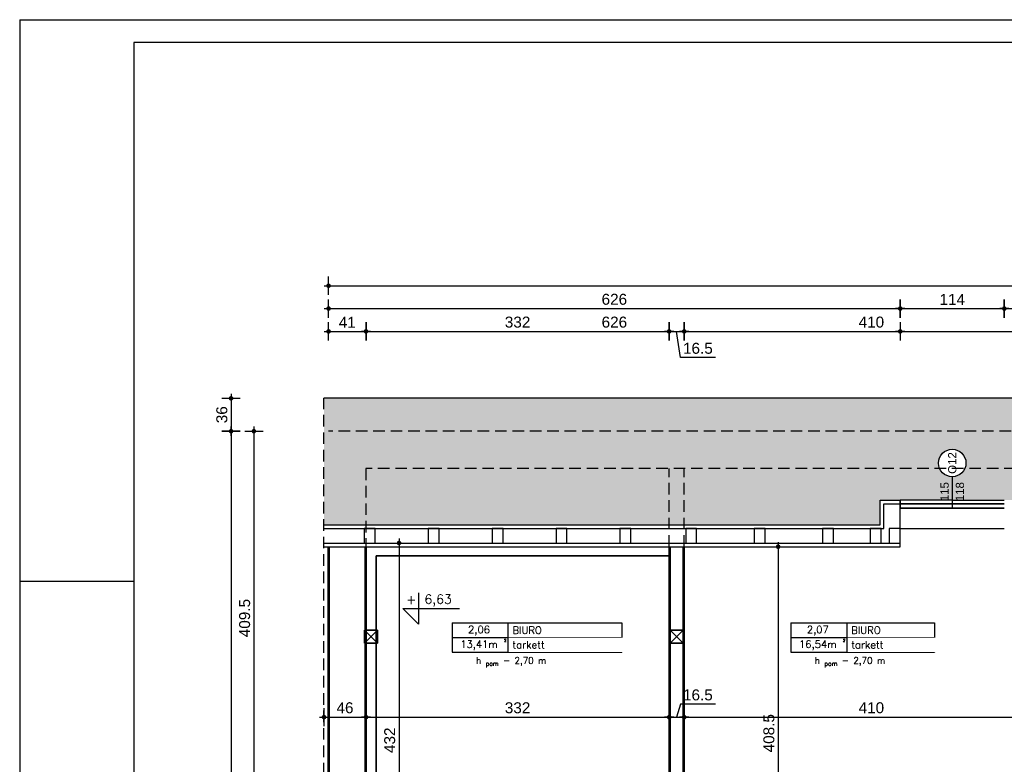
# Model space of a CAD drawing. Header units: millimetres. Extents: x 11979 to 23691, y 12825 to 41978.
# Tile 142 of 256: x 19537 to 20616, y 34014 to 34829. Entities that reach past the tile are written whole.
import ezdxf
from ezdxf.enums import TextEntityAlignment as Align

# ---------------------------------------------------------------- set-up
doc = ezdxf.new("R2010")
doc.units = ezdxf.units.MM
doc.linetypes.add('DASHED', pattern=[19.05, 12.7, -6.35])
for name, color, linetype in [('-LI-WIDOK', 2, 'Continuous'), ('-MEBLE', 1, 'Continuous'), ('-RAMKA', 2, 'Continuous'), ('-WYMIAR', 8, 'Continuous'), ('_drzwi łuk', 1, 'Continuous'), ('_PROJEKTOWANE', 5, 'Continuous'), ('drzwi łuk', 1, 'Continuous'), ('PROJEKTOWANE', 5, 'Continuous')]:
    doc.layers.add(name, color=color, linetype=linetype)
doc.layers.add('-ŚCIANY DZIAŁOWE', color=3, linetype='Continuous', lineweight=35)
doc.layers.add('-ŚCIANY NOŚNE', color=4, linetype='Continuous', lineweight=53)
doc.styles.add('ARIAL', font='arial.ttf', dxfattribs={"height": 0.5})
doc.styles.add('SIMPLEX', font='simplex')
doc.styles.get("Standard").update_dxf_attribs({"font": 'arial.ttf'})
doc.dimstyles.new('CZA-KROPKA-50', dxfattribs={"dimtxt": 12, "dimasz": 1, "dimexe": 2, "dimexo": 25, "dimgap": 4, "dimtad": 1, "dimdec": 1, "dimrnd": 0.5, "dimzin": 9, "dimdsep": 46, "dimtxsty": 'Standard', "dimblk": 'CZA-KROPKA', "dimblk1": 'CZA-KROPKA', "dimblk2": 'CZA-KROPKA', "dimsah": 1, "dimcen": -20, "dimse1": 1, "dimse2": 1, "dimclrd": 8, "dimclre": 8, "dimclrt": 9, "dimadec": 0, "dimazin": 0, "dimtfac": 1, "dimtdec": 1, "dimtmove": 1, "dimatfit": 3, "dimldrblk": 'CZA-KROPKA', "dimfxl": 1, "dimtolj": 1, "dimtzin": 9, "dimarcsym": 0})

# ---------------------------------------------------------------- blocks, each defined once
blk = doc.blocks.new('CZA-KROPKA')
at = {"layer": '-WYMIAR', "linetype": 'ByBlock'}
for p, q in [((5, 0), (-5, 0)), ((0, 10), (0, -10))]:
    blk.add_line(p, q, dxfattribs=at)
at = {"layer": '-WYMIAR', "linetype": 'ByBlock', "const_width": 2.5}
blk.add_lwpolyline([(-1.25, 0, 1), (1.25, 0, 1)], format="xyb", close=True, dxfattribs=at)
blk = doc.blocks.new('*D1343')
at = {"layer": '-WYMIAR', "color": 8, "lineweight": -2}
blk.add_line((19793.9, 34377.6), (19793.9, 33970.1), dxfattribs=at)
at = {"layer": 'Defpoints', "color": 0}
for p in [(19875.7, 34378.6), (19793.9, 33969.1), (19875.7, 33969.1)]:
    blk.add_point(p, dxfattribs=at)
at = {"layer": '-WYMIAR', "color": 8, "lineweight": -2}
for p, rotation in [((19793.9, 34378.6), 90), ((19793.9, 33969.1), 270)]:
    blk.add_blockref('CZA-KROPKA', p, dxfattribs=dict(at, rotation=rotation))
at = {"layer": '-WYMIAR', "color": 9, "insert": (19783.8, 34173.9), "char_height": 12, "attachment_point": 5, "rotation": 90, "bg_fill": 3, "box_fill_scale": 1.1, "bg_fill_color": 257, "bg_fill_transparency": 0}
blk.add_mtext('\\A1;409.5', dxfattribs=at)
blk = doc.blocks.new('*D1348')
at = {"layer": '-WYMIAR', "color": 8, "lineweight": -2}
blk.add_line((19768.9, 34413.6), (19768.9, 34379.6), dxfattribs=at)
at = {"layer": 'Defpoints', "color": 0}
for p in [(19870.7, 34414.6), (19768.9, 34378.6), (19875.7, 34378.6)]:
    blk.add_point(p, dxfattribs=at)
at = {"layer": '-WYMIAR', "color": 8, "lineweight": -2}
for p, rotation in [((19768.9, 34414.6), 90), ((19768.9, 34378.6), 270)]:
    blk.add_blockref('CZA-KROPKA', p, dxfattribs=dict(at, rotation=rotation))
at = {"layer": '-WYMIAR', "color": 9, "insert": (19758.8, 34396.6), "char_height": 12, "attachment_point": 5, "rotation": 90, "bg_fill": 3, "box_fill_scale": 1.1, "bg_fill_color": 257, "bg_fill_transparency": 0}
blk.add_mtext('\\A1;36', dxfattribs=at)
blk = doc.blocks.new('*D1349')
at = {"layer": '-WYMIAR', "color": 8, "lineweight": -2}
blk.add_line((19768.9, 34377.6), (19768.9, 33258.6), dxfattribs=at)
at = {"layer": 'Defpoints', "color": 0}
for p in [(19875.7, 34378.6), (19768.9, 33257.6), (19875.7, 33257.6)]:
    blk.add_point(p, dxfattribs=at)
at = {"layer": '-WYMIAR', "color": 8, "lineweight": -2}
for p, rotation in [((19768.9, 34378.6), 90), ((19768.9, 33257.6), 270)]:
    blk.add_blockref('CZA-KROPKA', p, dxfattribs=dict(at, rotation=rotation))
at = {"layer": '-WYMIAR', "color": 9, "insert": (19758.9, 33818.1), "char_height": 12, "attachment_point": 5, "rotation": 90, "bg_fill": 3, "box_fill_scale": 1.1, "bg_fill_color": 257, "bg_fill_transparency": 0}
blk.add_mtext('\\A1;1121', dxfattribs=at)
blk = doc.blocks.new('*D1359')
at = {"layer": '-WYMIAR', "color": 8, "lineweight": -2}
blk.add_line((19876.7, 34487.9), (19915.7, 34487.9), dxfattribs=at)
at = {"layer": 'Defpoints', "color": 0}
for p in [(19916.7, 34487.9), (19875.7, 34378.6), (19916.7, 34337.6)]:
    blk.add_point(p, dxfattribs=at)
at = {"layer": '-WYMIAR', "color": 8, "lineweight": -2, "rotation": 180}
blk.add_blockref('CZA-KROPKA', (19875.7, 34487.9), dxfattribs=at)
at = {"layer": '-WYMIAR', "color": 8, "lineweight": -2}
blk.add_blockref('CZA-KROPKA', (19916.7, 34487.9), dxfattribs=at)
at = {"layer": '-WYMIAR', "color": 9, "insert": (19896.2, 34497.9), "char_height": 12, "attachment_point": 5, "bg_fill": 3, "box_fill_scale": 1.1, "bg_fill_color": 257, "bg_fill_transparency": 0}
blk.add_mtext('\\A1;41', dxfattribs=at)
blk = doc.blocks.new('*D1360')
at = {"layer": '-WYMIAR', "color": 8, "lineweight": -2}
blk.add_line((19917.7, 34487.9), (20247.7, 34487.9), dxfattribs=at)
at = {"layer": 'Defpoints', "color": 0}
for p in [(20248.7, 34487.9), (19916.7, 34337.6), (20248.7, 34337.6)]:
    blk.add_point(p, dxfattribs=at)
at = {"layer": '-WYMIAR', "color": 8, "lineweight": -2, "rotation": 180}
blk.add_blockref('CZA-KROPKA', (19916.7, 34487.9), dxfattribs=at)
at = {"layer": '-WYMIAR', "color": 8, "lineweight": -2}
blk.add_blockref('CZA-KROPKA', (20248.7, 34487.9), dxfattribs=at)
at = {"layer": '-WYMIAR', "color": 9, "insert": (20082.7, 34498), "char_height": 12, "attachment_point": 5, "bg_fill": 3, "box_fill_scale": 1.1, "bg_fill_color": 257, "bg_fill_transparency": 0}
blk.add_mtext('\\A1;332', dxfattribs=at)
blk = doc.blocks.new('*D1361')
at = {"layer": '-WYMIAR', "color": 8, "lineweight": -2}
for p, q in [((20249.7, 34487.9), (20264.2, 34487.9)), ((20261.2, 34459.2), (20256.9, 34487.9)), ((20299.3, 34459.2), (20261.2, 34459.2))]:
    blk.add_line(p, q, dxfattribs=at)
at = {"layer": 'Defpoints', "color": 0}
for p in [(20265.2, 34487.9), (20248.7, 34337.6), (20265.2, 34337.6)]:
    blk.add_point(p, dxfattribs=at)
at = {"layer": '-WYMIAR', "color": 8, "lineweight": -2, "rotation": 180}
blk.add_blockref('CZA-KROPKA', (20248.7, 34487.9), dxfattribs=at)
at = {"layer": '-WYMIAR', "color": 8, "lineweight": -2}
blk.add_blockref('CZA-KROPKA', (20265.2, 34487.9), dxfattribs=at)
at = {"layer": '-WYMIAR', "color": 9, "insert": (20280.2, 34469.3), "char_height": 12, "attachment_point": 5, "bg_fill": 3, "box_fill_scale": 1.1, "bg_fill_color": 257, "bg_fill_transparency": 0}
blk.add_mtext('\\A1;16.5', dxfattribs=at)
blk = doc.blocks.new('*D1362')
at = {"layer": '-WYMIAR', "color": 8, "lineweight": -2}
blk.add_line((20266.2, 34487.9), (20674.2, 34487.9), dxfattribs=at)
at = {"layer": 'Defpoints', "color": 0}
for p in [(20675.2, 34487.9), (20265.2, 34337.6), (20675.2, 34337.6)]:
    blk.add_point(p, dxfattribs=at)
at = {"layer": '-WYMIAR', "color": 8, "lineweight": -2, "rotation": 180}
blk.add_blockref('CZA-KROPKA', (20265.2, 34487.9), dxfattribs=at)
at = {"layer": '-WYMIAR', "color": 8, "lineweight": -2}
blk.add_blockref('CZA-KROPKA', (20675.2, 34487.9), dxfattribs=at)
at = {"layer": '-WYMIAR', "color": 9, "insert": (20470.2, 34498), "char_height": 12, "attachment_point": 5, "bg_fill": 3, "box_fill_scale": 1.1, "bg_fill_color": 257, "bg_fill_transparency": 0}
blk.add_mtext('\\A1;410', dxfattribs=at)
blk = doc.blocks.new('*D1369')
at = {"layer": '-WYMIAR', "color": 8, "lineweight": -2}
blk.add_line((19876.7, 34487.9), (20500.8, 34487.9), dxfattribs=at)
at = {"layer": 'Defpoints', "color": 0}
for p in [(20501.8, 34487.9), (19875.7, 34378.6), (20501.8, 34252.1)]:
    blk.add_point(p, dxfattribs=at)
at = {"layer": '-WYMIAR', "color": 8, "lineweight": -2, "rotation": 180}
blk.add_blockref('CZA-KROPKA', (19875.7, 34487.9), dxfattribs=at)
at = {"layer": '-WYMIAR', "color": 8, "lineweight": -2}
blk.add_blockref('CZA-KROPKA', (20501.8, 34487.9), dxfattribs=at)
at = {"layer": '-WYMIAR', "color": 9, "insert": (20188.7, 34498), "char_height": 12, "attachment_point": 5, "bg_fill": 3, "box_fill_scale": 1.1, "bg_fill_color": 257, "bg_fill_transparency": 0}
blk.add_mtext('\\A1;626', dxfattribs=at)
blk = doc.blocks.new('*D1370')
at = {"layer": '-WYMIAR', "color": 8, "lineweight": -2}
blk.add_line((19876.7, 34512.9), (20500.8, 34512.9), dxfattribs=at)
at = {"layer": 'Defpoints', "color": 0}
for p in [(20501.8, 34512.9), (19875.7, 34378.6), (20501.8, 34252.1)]:
    blk.add_point(p, dxfattribs=at)
at = {"layer": '-WYMIAR', "color": 8, "lineweight": -2, "rotation": 180}
blk.add_blockref('CZA-KROPKA', (19875.7, 34512.9), dxfattribs=at)
at = {"layer": '-WYMIAR', "color": 8, "lineweight": -2}
blk.add_blockref('CZA-KROPKA', (20501.8, 34512.9), dxfattribs=at)
at = {"layer": '-WYMIAR', "color": 9, "insert": (20188.7, 34523), "char_height": 12, "attachment_point": 5, "bg_fill": 3, "box_fill_scale": 1.1, "bg_fill_color": 257, "bg_fill_transparency": 0}
blk.add_mtext('\\A1;626', dxfattribs=at)
blk = doc.blocks.new('*D1371')
at = {"layer": '-WYMIAR', "color": 8, "lineweight": -2}
blk.add_line((20502.8, 34512.9), (20614.8, 34512.9), dxfattribs=at)
at = {"layer": 'Defpoints', "color": 0}
for p in [(20615.8, 34512.9), (20501.8, 34252.1), (20615.8, 34252.1)]:
    blk.add_point(p, dxfattribs=at)
at = {"layer": '-WYMIAR', "color": 8, "lineweight": -2, "rotation": 180}
blk.add_blockref('CZA-KROPKA', (20501.8, 34512.9), dxfattribs=at)
at = {"layer": '-WYMIAR', "color": 8, "lineweight": -2}
blk.add_blockref('CZA-KROPKA', (20615.8, 34512.9), dxfattribs=at)
at = {"layer": '-WYMIAR', "color": 9, "insert": (20558.8, 34522.9), "char_height": 12, "attachment_point": 5, "bg_fill": 3, "box_fill_scale": 1.1, "bg_fill_color": 257, "bg_fill_transparency": 0}
blk.add_mtext('\\A1;114', dxfattribs=at)
blk = doc.blocks.new('*D1372')
at = {"layer": '-WYMIAR', "color": 8, "lineweight": -2}
blk.add_line((20616.8, 34512.9), (20852.7, 34512.9), dxfattribs=at)
at = {"layer": 'Defpoints', "color": 0}
for p in [(20853.7, 34512.9), (20615.8, 34252.1), (20853.7, 34251.6)]:
    blk.add_point(p, dxfattribs=at)
at = {"layer": '-WYMIAR', "color": 8, "lineweight": -2, "rotation": 180}
blk.add_blockref('CZA-KROPKA', (20615.8, 34512.9), dxfattribs=at)
at = {"layer": '-WYMIAR', "color": 8, "lineweight": -2}
blk.add_blockref('CZA-KROPKA', (20853.7, 34512.9), dxfattribs=at)
at = {"layer": '-WYMIAR', "color": 9, "insert": (20734.8, 34523), "char_height": 12, "attachment_point": 5, "bg_fill": 3, "box_fill_scale": 1.1, "bg_fill_color": 257, "bg_fill_transparency": 0}
blk.add_mtext('\\A1;238', dxfattribs=at)
blk = doc.blocks.new('*D1375')
at = {"layer": '-WYMIAR', "color": 8, "lineweight": -2}
blk.add_line((19876.7, 34537.9), (21574.7, 34537.9), dxfattribs=at)
at = {"layer": 'Defpoints', "color": 0}
for p in [(21575.7, 34537.9), (19875.7, 34378.6), (21575.7, 34378.6)]:
    blk.add_point(p, dxfattribs=at)
at = {"layer": '-WYMIAR', "color": 8, "lineweight": -2, "rotation": 180}
blk.add_blockref('CZA-KROPKA', (19875.7, 34537.9), dxfattribs=at)
at = {"layer": '-WYMIAR', "color": 8, "lineweight": -2}
blk.add_blockref('CZA-KROPKA', (21575.7, 34537.9), dxfattribs=at)
at = {"layer": '-WYMIAR', "color": 9, "insert": (20725.7, 34548), "char_height": 12, "attachment_point": 5, "bg_fill": 3, "box_fill_scale": 1.1, "bg_fill_color": 257, "bg_fill_transparency": 0}
blk.add_mtext('\\A1;1700', dxfattribs=at)
blk = doc.blocks.new('*D1623')
at = {"layer": '_PROJEKTOWANE', "color": 8, "lineweight": -2}
blk.add_line((19871.7, 34065.4), (19915.7, 34065.4), dxfattribs=at)
at = {"layer": 'Defpoints', "color": 0}
for p in [(19870.7, 34065.4), (19916.7, 34065.4), (19916.7, 34065.4)]:
    blk.add_point(p, dxfattribs=at)
at = {"layer": '_PROJEKTOWANE', "color": 8, "lineweight": -2, "rotation": 180}
blk.add_blockref('CZA-KROPKA', (19870.7, 34065.4), dxfattribs=at)
at = {"layer": '_PROJEKTOWANE', "color": 8, "lineweight": -2}
blk.add_blockref('CZA-KROPKA', (19916.7, 34065.4), dxfattribs=at)
at = {"layer": '_PROJEKTOWANE', "color": 9, "insert": (19893.7, 34075.6), "char_height": 12, "attachment_point": 5}
blk.add_mtext('\\A1;46', dxfattribs=at)
blk = doc.blocks.new('*D1624')
at = {"layer": '_PROJEKTOWANE', "color": 8, "lineweight": -2}
blk.add_line((19917.7, 34065.4), (20247.7, 34065.4), dxfattribs=at)
at = {"layer": 'Defpoints', "color": 0}
for p in [(19916.7, 34065.4), (20248.7, 34065.4), (20248.7, 34065.4)]:
    blk.add_point(p, dxfattribs=at)
at = {"layer": '_PROJEKTOWANE', "color": 8, "lineweight": -2, "rotation": 180}
blk.add_blockref('CZA-KROPKA', (19916.7, 34065.4), dxfattribs=at)
at = {"layer": '_PROJEKTOWANE', "color": 8, "lineweight": -2}
blk.add_blockref('CZA-KROPKA', (20248.7, 34065.4), dxfattribs=at)
at = {"layer": '_PROJEKTOWANE', "color": 9, "insert": (20082.7, 34075.6), "char_height": 12, "attachment_point": 5}
blk.add_mtext('\\A1;332', dxfattribs=at)
blk = doc.blocks.new('*D1625')
at = {"layer": '_PROJEKTOWANE', "color": 8, "lineweight": -2}
for p, q in [((20261.2, 34079.6), (20256.9, 34065.4)), ((20299.3, 34079.6), (20261.2, 34079.6)), ((20249.7, 34065.4), (20264.2, 34065.4))]:
    blk.add_line(p, q, dxfattribs=at)
at = {"layer": 'Defpoints', "color": 0}
for p in [(20248.7, 34065.4), (20265.2, 34065.4), (20265.2, 34065.4)]:
    blk.add_point(p, dxfattribs=at)
at = {"layer": '_PROJEKTOWANE', "color": 8, "lineweight": -2, "rotation": 180}
blk.add_blockref('CZA-KROPKA', (20248.7, 34065.4), dxfattribs=at)
at = {"layer": '_PROJEKTOWANE', "color": 8, "lineweight": -2}
blk.add_blockref('CZA-KROPKA', (20265.2, 34065.4), dxfattribs=at)
at = {"layer": '_PROJEKTOWANE', "color": 9, "insert": (20280.2, 34089.7), "char_height": 12, "attachment_point": 5}
blk.add_mtext('\\A1;16.5', dxfattribs=at)
blk = doc.blocks.new('*D1626')
at = {"layer": '_PROJEKTOWANE', "color": 8, "lineweight": -2}
blk.add_line((20266.2, 34065.4), (20674.2, 34065.4), dxfattribs=at)
at = {"layer": 'Defpoints', "color": 0}
for p in [(20675.2, 34078.1), (20265.2, 34065.4), (20675.2, 34065.4)]:
    blk.add_point(p, dxfattribs=at)
at = {"layer": '_PROJEKTOWANE', "color": 8, "lineweight": -2, "rotation": 180}
blk.add_blockref('CZA-KROPKA', (20265.2, 34065.4), dxfattribs=at)
at = {"layer": '_PROJEKTOWANE', "color": 8, "lineweight": -2}
blk.add_blockref('CZA-KROPKA', (20675.2, 34065.4), dxfattribs=at)
at = {"layer": '_PROJEKTOWANE', "color": 9, "insert": (20470.2, 34075.6), "char_height": 12, "attachment_point": 5}
blk.add_mtext('\\A1;410', dxfattribs=at)
blk = doc.blocks.new('*D1632')
at = {"layer": '_PROJEKTOWANE', "color": 8, "lineweight": -2}
blk.add_line((19952.9, 34255.1), (19952.9, 33825.1), dxfattribs=at)
at = {"layer": 'Defpoints', "color": 0}
for p in [(20200.8, 34256.1), (19952.9, 33824.1), (20177.8, 33824.1)]:
    blk.add_point(p, dxfattribs=at)
at = {"layer": '_PROJEKTOWANE', "color": 8, "lineweight": -2}
for p, rotation in [((19952.9, 34256.1), 90), ((19952.9, 33824.1), 270)]:
    blk.add_blockref('CZA-KROPKA', p, dxfattribs=dict(at, rotation=rotation))
at = {"layer": '_PROJEKTOWANE', "color": 9, "insert": (19942.7, 34040.1), "char_height": 12, "attachment_point": 5, "rotation": 90}
blk.add_mtext('\\A1;432', dxfattribs=at)
blk = doc.blocks.new('*D1641')
at = {"layer": '_PROJEKTOWANE', "color": 8, "lineweight": -2}
blk.add_line((20368.1, 34251.1), (20368.1, 33844.6), dxfattribs=at)
at = {"layer": 'Defpoints', "color": 0}
for p in [(20380.9, 34252.1), (20368.1, 33843.6), (20380.9, 33843.6)]:
    blk.add_point(p, dxfattribs=at)
at = {"layer": '_PROJEKTOWANE', "color": 8, "lineweight": -2}
for p, rotation in [((20368.1, 34252.1), 90), ((20368.1, 33843.6), 270)]:
    blk.add_blockref('CZA-KROPKA', p, dxfattribs=dict(at, rotation=rotation))
at = {"layer": '_PROJEKTOWANE', "color": 9, "insert": (20358, 34047.8), "char_height": 12, "attachment_point": 5, "rotation": 90}
blk.add_mtext('\\A1;408.5', dxfattribs=at)
blk = doc.blocks.new('fdfdssd')
at = {"layer": '-RAMKA', "color": 8}
for q in [(21287, 20416), (18317, 18316)]:
    blk.add_line((18317, 20416), q, dxfattribs=at)
at = {"layer": '-RAMKA', "color": 2}
for p, q in [((21262, 20391), (18442, 20391)), ((18442, 20391), (18442, 18341))]:
    blk.add_line(p, q, dxfattribs=at)
at = {"layer": '-RAMKA', "color": 7}
blk.add_line((18317, 19801), (18442, 19801), dxfattribs=at)

msp = doc.modelspace()

# ---------------------------------------------------------------- hatches: boundary and pattern name
at = {"layer": '-LI-WIDOK', "true_color": 0xaf4318}
h = msp.add_hatch(color=34, dxfattribs=at)
h.dxf.hatch_style = 1
h.paths.add_polyline_path([(20248.67, 34337.62), (19916.67, 34337.62), (19916.67, 34276.07), (20248.67, 34276.07)])
h.paths.add_polyline_path([(20573.77, 34344.77, -0.1227086), (20572.51, 34337.62), (20897.02, 34337.62, -0.1297725), (20895.79, 34345.18, -0.907794), (20925.65, 34345.18, -0.1297725), (20924.41, 34337.62), (21523.67, 34337.62), (21523.67, 34276.07), (21580.67, 34276.07), (21580.67, 34414.62), (19870.67, 34414.62), (19870.67, 34276.07), (19916.67, 34276.07), (19916.67, 34337.62), (20545.11, 34337.62, -0.1227086), (20543.84, 34344.77, -0.933486)])
h.paths.add_polyline_path([(20479.81, 34303.18), (20501.81, 34303.18), (20558.81, 34303.18), (20558.81, 34328.74, -0.2960126), (20545.11, 34337.62), (20265.17, 34337.62), (20265.17, 34276.07), (20479.81, 34276.07)])
h.paths.add_polyline_path([(20910.72, 34328.74, -0.2960126), (20897.02, 34337.62), (20705.67, 34337.62), (20705.67, 34275.9), (20831.72, 34275.57), (20831.72, 34303.18), (20853.72, 34303.18), (20910.72, 34303.18)])
h.paths.add_polyline_path([(21523.67, 34337.62), (21191.67, 34337.62), (21191.67, 34276.07), (21523.67, 34276.07)])
h.paths.add_polyline_path([(21191.67, 34337.62), (21159.67, 34337.62), (21159.67, 34276.07), (21191.67, 34276.07)])
h.paths.add_polyline_path([(21159.67, 34337.62), (21085.54, 34338.18), (21085.54, 34276.63), (21159.67, 34276.07)])
h.paths.add_polyline_path([(21085.49, 34337.62), (20924.41, 34337.62, -0.2960126), (20910.72, 34328.74), (20910.72, 34303.18), (20967.72, 34303.18), (20989.72, 34303.18), (20989.72, 34276.07), (21085.49, 34276.07)])
h.paths.add_polyline_path([(20675.17, 34337.62), (20572.51, 34337.62, -0.2960126), (20558.81, 34328.74), (20558.81, 34303.18), (20615.81, 34303.18), (20637.81, 34303.18), (20637.81, 34276.07), (20675.17, 34275.98)])
h.paths.add_polyline_path([(20705.67, 34337.62), (20675.17, 34337.62), (20675.17, 34275.98), (20705.67, 34275.9)])
h.paths.add_polyline_path([(20265.17, 34337.62), (20248.67, 34337.62), (20248.67, 34276.07), (20265.17, 34276.07)])
at = {"layer": '-WYMIAR'}
h = msp.add_hatch(dxfattribs=at)
h.set_pattern_fill('DACHOWKA', color=256)
h.set_pattern_definition([(0, (475859.04, 31334.164), (0, 45), [9, -6]), (0, (475866.54, 31356.664), (0, 45), [9, -6]), (90, (475856.039, 31337.164), (-15, 9e-16), [19.5, -25.5]), (90, (475863.539, 31359.664), (-15, 9e-16), [19.5, -25.5]), (45, (475868.04, 31334.164), (-22.4999964, 22.4999964), [4.2426, -27.5772]), (45, (475883.04, 31334.164), (-22.4999964, 22.4999964), [4.2426, -27.5772]), (45, (475898.04, 31334.164), (-22.4999964, 22.4999964), [4.2426, -27.5772]), (135, (475859.04, 31334.164), (-22.4999964, -22.4999964), [4.2426, -27.5772]), (135, (475874.04, 31334.164), (-22.4999964, -22.4999964), [4.2426, -27.5772]), (135, (475889.04, 31334.164), (-22.4999964, -22.4999964), [4.2426, -27.5772])])
h.paths.add_polyline_path([(21580.67, 34414.62), (19870.67, 34414.62), (19870.67, 34276.07), (19916.67, 34276.07), (19916.67, 34337.62), (20545.11, 34337.62, -0.1227086), (20543.84, 34344.77, -0.933486), (20573.77, 34344.77, -0.1227086), (20572.51, 34337.62), (20897.02, 34337.62, -0.1297725), (20895.79, 34345.18, -0.907794), (20925.65, 34345.18, -0.1297725), (20924.41, 34337.62), (21523.67, 34337.62), (21523.67, 34276.07), (21580.67, 34276.07)])
h.paths.add_polyline_path([(20248.67, 34337.62), (19916.67, 34337.62), (19916.67, 34276.07), (20248.67, 34276.07)])
h.paths.add_polyline_path([(20479.81, 34303.18), (20501.81, 34303.18), (20558.81, 34303.18), (20558.81, 34328.74, -0.2960126), (20545.11, 34337.62), (20265.17, 34337.62), (20265.17, 34276.07), (20479.81, 34276.07)])
h.paths.add_polyline_path([(20265.17, 34337.62), (20248.67, 34337.62), (20248.67, 34276.07), (20265.17, 34276.07)])
h.paths.add_polyline_path([(20675.17, 34337.62), (20572.51, 34337.62, -0.2960126), (20558.81, 34328.74), (20558.81, 34303.18), (20615.81, 34303.18), (20637.81, 34303.18), (20637.81, 34276.07), (20675.17, 34275.98)])
h.paths.add_polyline_path([(20705.67, 34337.62), (20675.17, 34337.62), (20675.17, 34275.98), (20705.67, 34275.9)])
h.paths.add_polyline_path([(20910.72, 34328.74, -0.2960126), (20897.02, 34337.62), (20705.67, 34337.62), (20705.67, 34275.9), (20831.72, 34275.57), (20831.72, 34303.18), (20853.72, 34303.18), (20910.72, 34303.18)])
h.paths.add_polyline_path([(21085.49, 34337.62), (20924.41, 34337.62, -0.2960126), (20910.72, 34328.74), (20910.72, 34303.18), (20967.72, 34303.18), (20989.72, 34303.18), (20989.72, 34276.07), (21085.49, 34276.07)])
h.paths.add_polyline_path([(21159.67, 34337.62), (21092.99, 34337.62), (21092.99, 34276.07), (21159.67, 34276.07)])
h.paths.add_polyline_path([(21092.99, 34337.62), (21085.49, 34337.62), (21085.49, 34276.07), (21092.99, 34276.07)])
h.paths.add_polyline_path([(21191.67, 34337.62), (21159.67, 34337.62), (21159.67, 34276.07), (21191.67, 34276.07)])
h.paths.add_polyline_path([(21523.67, 34337.62), (21191.67, 34337.62), (21191.67, 34276.07), (21523.67, 34276.07)])

# ---------------------------------------------------------------- linework, layer by layer
at = {"layer": '-LI-WIDOK'}
for p, q in [((21580.67, 34414.62), (19870.67, 34414.62)), ((20479.81, 34276.07), (20479.81, 34303.18)), ((20479.81, 34303.18), (20501.81, 34303.18)), ((20483.81, 34272.07), (20483.81, 34299.18)), ((20483.81, 34299.18), (20501.81, 34299.18)), ((20501.81, 34252.07), (20501.81, 34299.18)), ((19870.67, 34276.07), (20479.81, 34276.07)), ((19870.67, 34272.07), (20483.81, 34272.07)), ((19914.83, 34272.07), (19914.83, 34256.07)), ((19926.83, 34272.07), (19914.83, 34272.07)), ((19926.83, 34256.07), (19926.83, 34272.07)), ((19984.83, 34272.07), (19984.83, 34256.07)), ((19996.83, 34272.07), (19984.83, 34272.07)), ((19996.83, 34256.07), (19996.83, 34272.07)), ((20054.83, 34272.07), (20054.83, 34256.07)), ((20066.83, 34272.07), (20054.83, 34272.07)), ((20066.83, 34256.07), (20066.83, 34272.07)), ((20124.83, 34272.07), (20124.83, 34256.07)), ((20136.83, 34272.07), (20124.83, 34272.07)), ((20136.83, 34256.07), (20136.83, 34272.07)), ((20194.83, 34272.07), (20194.83, 34256.07)), ((20206.83, 34272.07), (20194.83, 34272.07)), ((20206.83, 34256.07), (20206.83, 34272.07)), ((20266.83, 34272.07), (20266.83, 34256.07)), ((20278.83, 34272.07), (20266.83, 34272.07)), ((20278.83, 34256.07), (20278.83, 34272.07)), ((20341.83, 34272.07), (20341.83, 34256.07)), ((20353.83, 34272.07), (20341.83, 34272.07)), ((20353.83, 34256.07), (20353.83, 34272.07)), ((20416.83, 34272.07), (20416.83, 34256.07)), ((20428.83, 34272.07), (20416.83, 34272.07)), ((20428.83, 34256.07), (20428.83, 34272.07)), ((20469.04, 34272.07), (20469.04, 34256.07)), ((20481.04, 34272.07), (20469.04, 34272.07)), ((20481.04, 34256.07), (20481.04, 34272.07)), ((20489.81, 34272.07), (20489.81, 34256.07)), ((20501.81, 34272.07), (20489.81, 34272.07)), ((20501.81, 34256.07), (20501.81, 34272.07)), ((19870.67, 34256.07), (20501.81, 34256.07)), ((19870.67, 34252.07), (20501.81, 34252.07)), ((19914.83, 34256.07), (19926.83, 34256.07)), ((19984.83, 34256.07), (19996.83, 34256.07)), ((20054.83, 34256.07), (20066.83, 34256.07)), ((20124.83, 34256.07), (20136.83, 34256.07)), ((20194.83, 34256.07), (20206.83, 34256.07)), ((20266.83, 34256.07), (20278.83, 34256.07)), ((20341.83, 34256.07), (20353.83, 34256.07)), ((20416.83, 34256.07), (20428.83, 34256.07)), ((20469.04, 34256.07), (20481.04, 34256.07)), ((20489.81, 34256.07), (20501.81, 34256.07))]:
    msp.add_line(p, q, dxfattribs=at)
at = {"layer": '-LI-WIDOK', "linetype": 'DASHED'}
for p, q in [((21575.67, 34378.62), (19875.67, 34378.62)), ((19916.67, 34337.62), (19916.67, 33969.12)), ((21523.67, 34337.62), (19916.67, 34337.62)), ((20248.67, 34252.07), (20248.67, 34337.62)), ((20265.17, 34252.07), (20265.17, 34337.62))]:
    msp.add_line(p, q, dxfattribs=at)
at = {"layer": '-MEBLE'}
for p, q in [((19974.33, 34201.6), (19974.33, 34167.32)), ((19957.18, 34184.46), (20019.18, 34184.46)), ((19957.18, 34184.46), (19974.33, 34167.32))]:
    msp.add_line(p, q, dxfattribs=at)
at = {"layer": '-WYMIAR'}
msp.add_line((20501.81, 34299.18), (20501.81, 34303.18), dxfattribs=at)
at = {"layer": '-ŚCIANY DZIAŁOWE'}
for p, q in [((20501.81, 34303.18), (20501.81, 34294.18)), ((20248.67, 34252.07), (20248.67, 33824.12)), ((20249.92, 34252.07), (20249.92, 33824.12)), ((20263.92, 34252.07), (20263.92, 33824.12)), ((20265.17, 34252.07), (20265.17, 33824.12)), ((19927.67, 33969.12), (19927.67, 34242.12)), ((20248.67, 34242.12), (19927.67, 34242.12)), ((20248.67, 33824.12), (20248.67, 34242.12)), ((20248.67, 34041.35), (20248.67, 34020.76))]:
    msp.add_line(p, q, dxfattribs=at)
for points in [[(19915.17, 34160.59), (19929.17, 34160.59), (19929.17, 34146.59), (19915.17, 34146.59)], [(20249.92, 34160.59), (20263.92, 34160.59), (20263.92, 34146.59), (20249.92, 34146.59)]]:
    msp.add_lwpolyline(points, close=True, dxfattribs=at)
at = {"layer": '-ŚCIANY NOŚNE'}
msp.add_line((19916.67, 33969.12), (19916.67, 34252.07), dxfattribs=at)
at = {"layer": 'drzwi łuk', "ltscale": 0.5}
for p, q in [((20010.99, 34168.63), (20196.71, 34168.63)), ((20010.99, 34168.63), (20010.99, 34136.63)), ((20072.06, 34168.63), (20072.06, 34136.63)), ((20196.71, 34168.63), (20196.71, 34136.63)), ((20382.1, 34168.63), (20539.3, 34168.63)), ((20382.1, 34168.63), (20382.1, 34136.63)), ((20443.17, 34168.63), (20443.17, 34136.63)), ((20539.3, 34168.63), (20539.3, 34136.63)), ((19915.17, 34146.59), (19929.17, 34160.59)), ((19929.17, 34146.59), (19915.17, 34160.59)), ((20249.92, 34146.59), (20263.92, 34160.59)), ((20263.92, 34146.59), (20249.92, 34160.59)), ((20010.99, 34152.63), (20196.71, 34152.63)), ((20382.1, 34152.63), (20539.3, 34152.63)), ((20010.99, 34136.63), (20196.71, 34136.63)), ((20382.1, 34136.63), (20539.3, 34136.63))]:
    msp.add_line(p, q, dxfattribs=at)
at = {"layer": 'PROJEKTOWANE'}
for p, q in [((20558.81, 34303.18), (20501.81, 34303.18)), ((20615.81, 34299.18), (20501.81, 34299.18)), ((20501.81, 34299.18), (20615.81, 34299.18)), ((20615.81, 34294.18), (20501.81, 34294.18)), ((20501.81, 34294.18), (20615.81, 34294.18)), ((20558.81, 34303.18), (20615.81, 34303.18)), ((20501.81, 34272.07), (20615.81, 34272.07))]:
    msp.add_line(p, q, dxfattribs=at)

# ---------------------------------------------------------------- texts
at = {"layer": '-LI-WIDOK', "style": 'SIMPLEX'}
for s, p in [('+', (19966.2, 34194.22)), ('6,63', (19995.68, 34193.07))]:
    msp.add_text(s, height=10, dxfattribs=at).set_placement(p, align=Align.MIDDLE)
for s, height, p in [('2,06', 8, (20040.46, 34161.27)), ('2,07', 8, (20411.57, 34161.27)), ('13,41m', 8, (20040.46, 34145.27)), ('2', 3, (20069.22, 34149.47)), ('16,54m', 8, (20411.57, 34145.27)), ('2', 3, (20440.33, 34149.47))]:
    msp.add_text(s, height=height, dxfattribs=at).set_placement(p, align=Align.MIDDLE_CENTER)
at = {"layer": '-LI-WIDOK', "char_height": 8, "width": 172.5953, "attachment_point": 4, "style": 'SIMPLEX'}
for s, insert in [('BIURO ', (20077.06, 34160.63)), ('BIURO', (20448.17, 34160.63))]:
    msp.add_mtext(s, dxfattribs=dict(at, insert=insert))

# ---------------------------------------------------------------- dimensions: what is measured, and where the dimension line sits
at = {"layer": '_PROJEKTOWANE'}
for base, p1, p2, picture, middle in [((20265.17, 34065.43), (20248.67, 34065.43), (20265.17, 34065.43), '*D1625', (20265.16, 34089.68)), ((20248.67, 34065.43), (19916.67, 34065.43), (20248.67, 34065.43), '*D1624', (20082.67, 34075.56)), ((20675.17, 34065.43), (20265.17, 34065.43), (20675.17, 34078.11), '*D1626', (20470.17, 34075.55))]:
    dim = msp.add_linear_dim(base=base, p1=p1, p2=p2, dimstyle='CZA-KROPKA-50', dxfattribs=at)
    dim.commit()
    dim.dimension.update_dxf_attribs({"geometry": picture, "text_midpoint": middle})

# ---------------------------------------------------------------- next in the draw order: texts
at = {"layer": '-LI-WIDOK', "char_height": 7, "width": 126.3737, "attachment_point": 1, "style": 'SIMPLEX', "bg_fill": 2}
for insert in [(20037.19, 34130.95), (20408.3, 34130.95)]:
    msp.add_mtext('\\A1;h {\\H0.7x;\\S^ pom;} - 2,70 m', dxfattribs=dict(at, insert=insert))
at = {"layer": 'PROJEKTOWANE', "char_height": 8, "width": 147.6436, "attachment_point": 4, "style": 'SIMPLEX', "bg_fill": 2}
for insert in [(20077.06, 34144.63), (20448.17, 34144.63)]:
    msp.add_mtext('tarkett', dxfattribs=dict(at, insert=insert))

# ---------------------------------------------------------------- next in the draw order: dimensions: what is measured, and where the dimension line sits
at = {"layer": '-WYMIAR'}
dim = msp.add_linear_dim(base=(19793.93, 33969.12), p1=(19875.67, 34378.62), p2=(19875.67, 33969.12), angle=90, dimstyle='CZA-KROPKA-50', override={"dimfxl": 0, "dimfxlon": 1, "dimtfill": 1}, dxfattribs=at)
dim.commit()
dim.dimension.update_dxf_attribs({"geometry": '*D1343', "text_midpoint": (19783.8, 34173.87)})

# ---------------------------------------------------------------- next in the draw order: dimensions: what is measured, and where the dimension line sits
dim = msp.add_linear_dim(base=(19768.93, 34378.62), p1=(19870.67, 34414.62), p2=(19875.67, 34378.62), angle=90, dimstyle='CZA-KROPKA-50', override={"dimfxl": 0, "dimfxlon": 1, "dimtfill": 1}, dxfattribs=at)
dim.commit()
dim.dimension.update_dxf_attribs({"geometry": '*D1348', "text_midpoint": (19758.8, 34396.62)})

# ---------------------------------------------------------------- next in the draw order: dimensions: what is measured, and where the dimension line sits
dim = msp.add_linear_dim(base=(19768.93, 33257.62), p1=(19875.67, 34378.62), p2=(19875.67, 33257.62), angle=90, dimstyle='CZA-KROPKA-50', override={"dimfxl": 0, "dimfxlon": 1, "dimtfill": 1}, dxfattribs=at)
dim.commit()
dim.dimension.update_dxf_attribs({"geometry": '*D1349', "text_midpoint": (19758.91, 33818.12)})

# ---------------------------------------------------------------- next in the draw order: linework, layer by layer
at = {"layer": '-ŚCIANY NOŚNE'}
msp.add_line((19875.67, 34252.07), (19875.67, 33969.12), dxfattribs=at)

# ---------------------------------------------------------------- next in the draw order: dimensions: what is measured, and where the dimension line sits
at = {"layer": '-WYMIAR'}
dim = msp.add_linear_dim(base=(19916.67, 34487.87), p1=(19875.67, 34378.62), p2=(19916.67, 34337.62), dimstyle='CZA-KROPKA-50', override={"dimfxl": 0, "dimfxlon": 1, "dimtfill": 1}, dxfattribs=at)
dim.commit()
dim.dimension.update_dxf_attribs({"geometry": '*D1359', "text_midpoint": (19896.17, 34497.9)})
at = {"layer": '_PROJEKTOWANE'}
dim = msp.add_linear_dim(base=(19916.67, 34065.43), p1=(19870.67, 34065.43), p2=(19916.67, 34065.43), dimstyle='CZA-KROPKA-50', dxfattribs=at)
dim.commit()
dim.dimension.update_dxf_attribs({"geometry": '*D1623', "text_midpoint": (19893.67, 34075.55)})

# ---------------------------------------------------------------- next in the draw order: dimensions: what is measured, and where the dimension line sits
at = {"layer": '-WYMIAR'}
dim = msp.add_linear_dim(base=(20248.67, 34487.87), p1=(19916.67, 34337.62), p2=(20248.67, 34337.62), dimstyle='CZA-KROPKA-50', override={"dimfxl": 0, "dimfxlon": 1, "dimtfill": 1}, dxfattribs=at)
dim.commit()
dim.dimension.update_dxf_attribs({"geometry": '*D1360', "text_midpoint": (20082.67, 34498)})

# ---------------------------------------------------------------- next in the draw order: dimensions: what is measured, and where the dimension line sits
dim = msp.add_linear_dim(base=(20265.17, 34487.87), p1=(20248.67, 34337.62), p2=(20265.17, 34337.62), dimstyle='CZA-KROPKA-50', override={"dimfxl": 0, "dimfxlon": 1, "dimtfill": 1}, dxfattribs=at)
dim.commit()
dim.dimension.update_dxf_attribs({"geometry": '*D1361', "text_midpoint": (20265.16, 34459.18), "dimtype": 160})

# ---------------------------------------------------------------- next in the draw order: dimensions: what is measured, and where the dimension line sits
dim = msp.add_linear_dim(base=(20675.17, 34487.87), p1=(20265.17, 34337.62), p2=(20675.17, 34337.62), dimstyle='CZA-KROPKA-50', override={"dimfxl": 0, "dimfxlon": 1, "dimtfill": 1}, dxfattribs=at)
dim.commit()
dim.dimension.update_dxf_attribs({"geometry": '*D1362', "text_midpoint": (20470.17, 34498)})

# ---------------------------------------------------------------- next in the draw order: dimensions: what is measured, and where the dimension line sits
dim = msp.add_linear_dim(base=(20501.81, 34487.87), p1=(19875.67, 34378.62), p2=(20501.81, 34252.07), dimstyle='CZA-KROPKA-50', override={"dimfxl": 0, "dimfxlon": 1, "dimtfill": 1}, dxfattribs=at)
dim.commit()
dim.dimension.update_dxf_attribs({"geometry": '*D1369', "text_midpoint": (20188.74, 34498)})

# ---------------------------------------------------------------- next in the draw order: dimensions: what is measured, and where the dimension line sits
dim = msp.add_linear_dim(base=(20501.81, 34512.87), p1=(19875.67, 34378.62), p2=(20501.81, 34252.07), dimstyle='CZA-KROPKA-50', override={"dimfxl": 0, "dimfxlon": 1, "dimtfill": 1}, dxfattribs=at)
dim.commit()
dim.dimension.update_dxf_attribs({"geometry": '*D1370', "text_midpoint": (20188.74, 34523)})

# ---------------------------------------------------------------- next in the draw order: dimensions: what is measured, and where the dimension line sits
dim = msp.add_linear_dim(base=(20615.81, 34512.87), p1=(20501.81, 34252.07), p2=(20615.81, 34252.07), dimstyle='CZA-KROPKA-50', override={"dimfxl": 0, "dimfxlon": 1, "dimtfill": 1}, dxfattribs=at)
dim.commit()
dim.dimension.update_dxf_attribs({"geometry": '*D1371', "text_midpoint": (20558.81, 34522.9)})
at = {"layer": '_PROJEKTOWANE'}
for base, p1, p2, picture, middle in [((19952.858, 33824.1243), (20200.8324, 34256.0748), (20177.8208, 33824.1243), '*D1632', (19942.7271, 34040.0995)), ((20368.1456, 33843.6243), (20380.9295, 34252.0748), (20380.9295, 33843.6243), '*D1641', (20358.0187, 34047.8495))]:
    dim = msp.add_linear_dim(base=base, p1=p1, p2=p2, angle=90, dimstyle='CZA-KROPKA-50', dxfattribs=at)
    dim.commit()
    dim.dimension.update_dxf_attribs({"geometry": picture, "text_midpoint": middle})

# ---------------------------------------------------------------- next in the draw order: linework, layer by layer
at = {"layer": 'PROJEKTOWANE'}
msp.add_line((20558.81, 34328.74), (20558.81, 34294.18), dxfattribs=at)
msp.add_circle((20558.81, 34343.74), 15, dxfattribs=at)

# ---------------------------------------------------------------- next in the draw order: texts
at = {"layer": 'PROJEKTOWANE', "style": 'ARIAL'}
for s, p in [('O12', (20558.81, 34343.74)), ('115', (20550.41, 34312.33)), ('118', (20567.19, 34312.33))]:
    msp.add_text(s, height=9, rotation=90, dxfattribs=at).set_placement(p, align=Align.MIDDLE_CENTER)

# ---------------------------------------------------------------- next in the draw order: dimensions: what is measured, and where the dimension line sits
at = {"layer": '-WYMIAR'}
dim = msp.add_linear_dim(base=(20853.72, 34512.87), p1=(20615.81, 34252.07), p2=(20853.72, 34251.57), dimstyle='CZA-KROPKA-50', override={"dimfxl": 0, "dimfxlon": 1, "dimtfill": 1}, dxfattribs=at)
dim.commit()
dim.dimension.update_dxf_attribs({"geometry": '*D1372', "text_midpoint": (20734.76, 34523)})

# ---------------------------------------------------------------- next in the draw order: dimensions: what is measured, and where the dimension line sits
dim = msp.add_linear_dim(base=(21575.67, 34537.87), p1=(19875.67, 34378.62), p2=(21575.67, 34378.62), dimstyle='CZA-KROPKA-50', override={"dimfxl": 0, "dimfxlon": 1, "dimtfill": 1}, dxfattribs=at)
dim.commit()
dim.dimension.update_dxf_attribs({"geometry": '*D1375', "text_midpoint": (20725.67, 34548)})

# ---------------------------------------------------------------- next in the draw order: linework, layer by layer
at = {"layer": '_drzwi łuk', "linetype": 'DASHED'}
msp.add_line((19870.67, 33221.62), (19870.67, 34414.62), dxfattribs=at)

# ---------------------------------------------------------------- next in the draw order: block references
at = {"layer": '_PROJEKTOWANE'}
msp.add_blockref('fdfdssd', (1220.39, 14413.31), dxfattribs=at)

doc.saveas('drawing.dxf')
